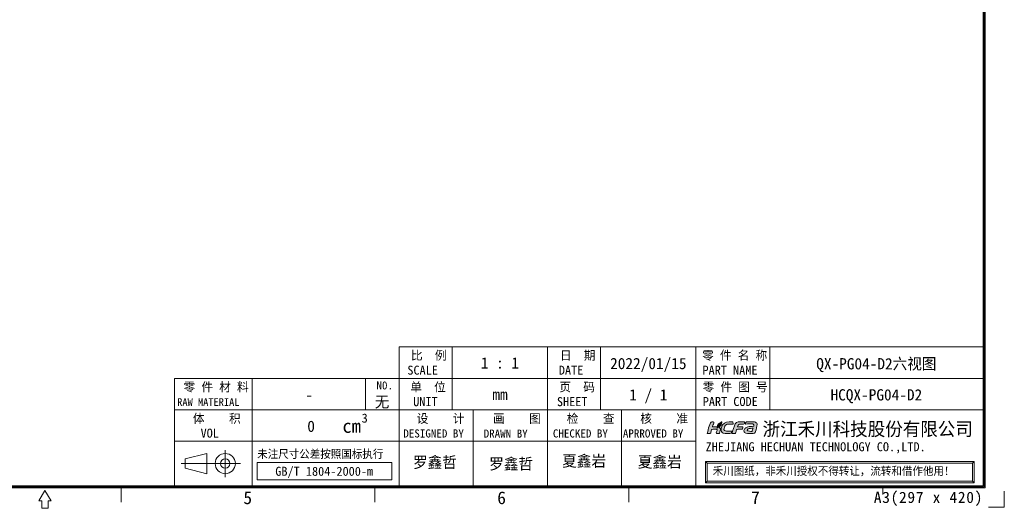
# Model space of a CAD drawing. Header units: millimetres. Extents: x 0 to 427, y 0 to 299.
# Tile 23 of 24: x 208 to 427, y 0 to 108. Entities that reach past the tile are written whole.
import ezdxf
from ezdxf.enums import TextEntityAlignment as Align

# ---------------------------------------------------------------- set-up
doc = ezdxf.new("R2010")
doc.units = ezdxf.units.MM
doc.header["$LTSCALE"] = 23.1
doc.header["$MEASUREMENT"] = 0
doc.layers.get('0').update_dxf_attribs({"lineweight": 18})
for name, color, linetype, lineweight in [('粗实线', 7, 'Continuous', 30), ('细实线层', 7, 'Continuous', 18), ('限高区域④', 3, 'Continuous', 18), ('限高区域⑤', 4, 'Continuous', 18)]:
    doc.layers.add(name, color=color, linetype=linetype, lineweight=lineweight)
doc.styles.add('鸿蒙CAD', font='txt')

# ---------------------------------------------------------------- blocks, each defined once
blk = doc.blocks.new('hcfa')
at = {"layer": '限高区域⑤'}
h = blk.add_hatch(color=164, dxfattribs=at)
edge = h.paths.add_edge_path(flags=0)
edge.add_spline(control_points=[(7.07, 2.36), (6.56, 2.36), (5.94, 2.45), (5.68, 1.95)], knot_values=[0, 0, 0, 0, 1.537659, 1.537659, 1.537659, 1.537659], weights=[1, 1, 1, 1], degree=3, periodic=0)
edge.add_spline(control_points=[(5.68, 1.95), (5.5, 1.6), (5.1, 0.37), (5.04, 0.05)], knot_values=[0, 0, 0, 0, 2.013709, 2.013709, 2.013709, 2.013709], weights=[1, 1, 1, 1], degree=3, periodic=0)
edge.add_line((5.04, 0.05), (5.05, 0))
edge.add_line((5.05, 0), (5.11, -0.03))
edge.add_line((5.11, -0.03), (5.37, -0.03))
edge.add_line((5.37, -0.03), (5.64, -0.03))
edge.add_spline(control_points=[(5.64, -0.03), (5.76, -0.03), (5.74, 0.02), (5.79, 0.22)], knot_values=[0, 0, 0, 0, 0.325713, 0.325713, 0.325713, 0.325713], weights=[1, 1, 1, 1], degree=3, periodic=0)
edge.add_spline(control_points=[(5.79, 0.22), (5.83, 0.33), (5.92, 0.77), (6.02, 0.82)], knot_values=[0, 0, 0, 0, 0.649887, 0.649887, 0.649887, 0.649887], weights=[1, 1, 1, 1], degree=3, periodic=0)
edge.add_spline(control_points=[(6.02, 0.82), (6.12, 0.94), (6.84, 0.81), (7.05, 0.86)], knot_values=[0, 0, 0, 0, 1.042012, 1.042012, 1.042012, 1.042012], weights=[1, 1, 1, 1], degree=3, periodic=0)
edge.add_spline(control_points=[(7.05, 0.86), (7.09, 0.87), (7.11, 0.89), (7.12, 0.92)], knot_values=[0, 0, 0, 0, 0.09894, 0.09894, 0.09894, 0.09894], weights=[1, 1, 1, 1], degree=3, periodic=0)
edge.add_spline(control_points=[(7.12, 0.92), (7.14, 0.97), (7.21, 1.14), (7.21, 1.2)], knot_values=[0, 0, 0, 0, 0.29547, 0.29547, 0.29547, 0.29547], weights=[1, 1, 1, 1], degree=3, periodic=0)
edge.add_spline(control_points=[(7.21, 1.2), (7.21, 1.24), (7.23, 1.29), (7.18, 1.3)], knot_values=[0, 0, 0, 0, 0.12492, 0.12492, 0.12492, 0.12492], weights=[1, 1, 1, 1], degree=3, periodic=0)
edge.add_spline(control_points=[(7.18, 1.3), (6.84, 1.38), (6.46, 1.35), (6.12, 1.32)], knot_values=[0, 0, 0, 0, 1.062134, 1.062134, 1.062134, 1.062134], weights=[1, 1, 1, 1], degree=3, periodic=0)
edge.add_spline(control_points=[(6.12, 1.32), (6.12, 1.37), (6.16, 1.49), (6.17, 1.54)], knot_values=[0, 0, 0, 0, 0.222512, 0.222512, 0.222512, 0.222512], weights=[1, 1, 1, 1], degree=3, periodic=0)
edge.add_line((6.17, 1.54), (6.24, 1.68))
edge.add_line((6.24, 1.68), (6.36, 1.79))
edge.add_line((6.36, 1.79), (6.51, 1.84))
edge.add_line((6.51, 1.84), (6.7, 1.86))
edge.add_line((6.7, 1.86), (6.94, 1.86))
edge.add_line((6.94, 1.86), (7.19, 1.86))
edge.add_spline(control_points=[(7.19, 1.86), (7.31, 1.86), (7.45, 1.84), (7.48, 1.91)], knot_values=[0, 0, 0, 0, 0.307412, 0.307412, 0.307412, 0.307412], weights=[1, 1, 1, 1], degree=3, periodic=0)
edge.add_spline(control_points=[(7.48, 1.91), (7.5, 1.96), (7.57, 2.13), (7.57, 2.19)], knot_values=[0, 0, 0, 0, 0.295458, 0.295458, 0.295458, 0.295458], weights=[1, 1, 1, 1], degree=3, periodic=0)
edge.add_spline(control_points=[(7.57, 2.19), (7.57, 2.25), (7.56, 2.29), (7.49, 2.32)], knot_values=[0, 0, 0, 0, 0.162305, 0.162305, 0.162305, 0.162305], weights=[1, 1, 1, 1], degree=3, periodic=0)
edge.add_spline(control_points=[(7.49, 2.32), (7.38, 2.36), (7.17, 2.36), (7.07, 2.36)], knot_values=[0, 0, 0, 0, 0.4222, 0.4222, 0.4222, 0.4222], weights=[1, 1, 1, 1], degree=3, periodic=0)
edge = h.paths.add_edge_path(flags=0)
edge.add_spline(control_points=[(3.72, 1.65), (4.08, 2.02), (4.83, 1.84), (5.23, 1.86)], knot_values=[0, 0, 0, 0, 1.564995, 1.564995, 1.564995, 1.564995], weights=[1, 1, 1, 1], degree=3, periodic=0)
edge.add_spline(control_points=[(5.23, 1.86), (5.27, 1.86), (5.31, 2.17), (5.2, 2.29)], knot_values=[0, 0, 0, 0, 0.452649, 0.452649, 0.452649, 0.452649], weights=[1, 1, 1, 1], degree=3, periodic=0)
edge.add_spline(control_points=[(5.2, 2.29), (5.15, 2.34), (5.05, 2.36), (4.95, 2.37)], knot_values=[0, 0, 0, 0, 0.26521, 0.26521, 0.26521, 0.26521], weights=[1, 1, 1, 1], degree=3, periodic=0)
edge.add_spline(control_points=[(4.95, 2.37), (4.27, 2.4), (3.51, 2.36), (3.08, 1.72)], knot_values=[0, 0, 0, 0, 2.081034, 2.081034, 2.081034, 2.081034], weights=[1, 1, 1, 1], degree=3, periodic=0)
edge.add_spline(control_points=[(3.08, 1.72), (2.87, 1.41), (2.66, 0.72), (2.88, 0.37)], knot_values=[0, 0, 0, 0, 1.416581, 1.416581, 1.416581, 1.416581], weights=[1, 1, 1, 1], degree=3, periodic=0)
edge.add_spline(control_points=[(2.88, 0.37), (2.95, 0.26), (3.06, 0.13), (3.25, 0.08)], knot_values=[0, 0, 0, 0, 0.485963, 0.485963, 0.485963, 0.485963], weights=[1, 1, 1, 1], degree=3, periodic=0)
edge.add_spline(control_points=[(3.25, 0.08), (3.71, -0.04), (4.59, -0.06), (4.85, 0.08)], knot_values=[0, 0, 0, 0, 1.622869, 1.622869, 1.622869, 1.622869], weights=[1, 1, 1, 1], degree=3, periodic=0)
edge.add_spline(control_points=[(4.85, 0.08), (4.96, 0.13), (5.03, 0.39), (5, 0.47)], knot_values=[0, 0, 0, 0, 0.439849, 0.439849, 0.439849, 0.439849], weights=[1, 1, 1, 1], degree=3, periodic=0)
edge.add_spline(control_points=[(5, 0.47), (4.99, 0.51), (4.61, 0.46), (4.52, 0.46)], knot_values=[0, 0, 0, 0, 0.489965, 0.489965, 0.489965, 0.489965], weights=[1, 1, 1, 1], degree=3, periodic=0)
edge.add_spline(control_points=[(4.52, 0.46), (4.29, 0.45), (3.89, 0.42), (3.69, 0.5)], knot_values=[0, 0, 0, 0, 0.834259, 0.834259, 0.834259, 0.834259], weights=[1, 1, 1, 1], degree=3, periodic=0)
edge.add_spline(control_points=[(3.69, 0.5), (3.51, 0.58), (3.39, 0.62), (3.39, 0.8)], knot_values=[0, 0, 0, 0, 0.459489, 0.459489, 0.459489, 0.459489], weights=[1, 1, 1, 1], degree=3, periodic=0)
edge.add_spline(control_points=[(3.39, 0.8), (3.39, 1.04), (3.54, 1.47), (3.72, 1.65)], knot_values=[0, 0, 0, 0, 0.925524, 0.925524, 0.925524, 0.925524], weights=[1, 1, 1, 1], degree=3, periodic=0)
edge = h.paths.add_edge_path(flags=0)
edge.add_spline(control_points=[(1.07, 1.31), (1.08, 1.43), (1.2, 1.78), (1.24, 1.9)], knot_values=[0, 0, 0, 0, 0.611736, 0.611736, 0.611736, 0.611736], weights=[1, 1, 1, 1], degree=3, periodic=0)
edge.add_spline(control_points=[(1.24, 1.9), (1.26, 1.97), (1.36, 2.23), (1.36, 2.28)], knot_values=[0, 0, 0, 0, 0.393712, 0.393712, 0.393712, 0.393712], weights=[1, 1, 1, 1], degree=3, periodic=0)
edge.add_spline(control_points=[(1.36, 2.28), (1.36, 2.39), (1.07, 2.39), (0.92, 2.35)], knot_values=[0, 0, 0, 0, 0.475712, 0.475712, 0.475712, 0.475712], weights=[1, 1, 1, 1], degree=3, periodic=0)
edge.add_spline(control_points=[(0.92, 2.35), (0.83, 2.31), (0.74, 2.24), (0.68, 2.17)], knot_values=[0, 0, 0, 0, 0.3056, 0.3056, 0.3056, 0.3056], weights=[1, 1, 1, 1], degree=3, periodic=0)
edge.add_spline(control_points=[(0.68, 2.17), (0.61, 2.08), (0.53, 1.93), (0.5, 1.82)], knot_values=[0, 0, 0, 0, 0.395977, 0.395977, 0.395977, 0.395977], weights=[1, 1, 1, 1], degree=3, periodic=0)
edge.add_spline(control_points=[(0.5, 1.82), (0.35, 1.34), (0.22, 0.86), (0.09, 0.38)], knot_values=[0, 0, 0, 0, 1.492002, 1.492002, 1.492002, 1.492002], weights=[1, 1, 1, 1], degree=3, periodic=0)
edge.add_spline(control_points=[(0.09, 0.38), (0.07, 0.32), (-0.01, 0.1), (-0.01, 0.05)], knot_values=[0, 0, 0, 0, 0.349975, 0.349975, 0.349975, 0.349975], weights=[1, 1, 1, 1], degree=3, periodic=0)
edge.add_line((-0.01, 0.05), (0, 0))
edge.add_line((0, 0), (0.06, -0.03))
edge.add_line((0.06, -0.03), (0.32, -0.03))
edge.add_line((0.32, -0.03), (0.59, -0.03))
edge.add_line((0.59, -0.03), (0.66, -0.01))
edge.add_line((0.66, -0.01), (0.7, 0.05))
edge.add_line((0.7, 0.05), (0.75, 0.22))
edge.add_line((0.75, 0.22), (0.82, 0.46))
edge.add_line((0.82, 0.46), (0.89, 0.69))
edge.add_spline(control_points=[(0.89, 0.69), (0.91, 0.76), (0.93, 0.77), (0.99, 0.8)], knot_values=[0, 0, 0, 0, 0.153682, 0.153682, 0.153682, 0.153682], weights=[1, 1, 1, 1], degree=3, periodic=0)
edge.add_spline(control_points=[(0.99, 0.8), (1.12, 0.86), (1.89, 0.9), (1.97, 0.81)], knot_values=[0, 0, 0, 0, 0.989394, 0.989394, 0.989394, 0.989394], weights=[1, 1, 1, 1], degree=3, periodic=0)
edge.add_spline(control_points=[(1.97, 0.81), (2.06, 0.7), (1.94, 0.45), (1.89, 0.3)], knot_values=[0, 0, 0, 0, 0.534984, 0.534984, 0.534984, 0.534984], weights=[1, 1, 1, 1], degree=3, periodic=0)
edge.add_line((1.89, 0.3), (1.83, 0.1))
edge.add_line((1.83, 0.1), (1.83, 0.01))
edge.add_line((1.83, 0.01), (1.86, -0.02))
edge.add_line((1.86, -0.02), (1.9, -0.03))
edge.add_line((1.9, -0.03), (2.14, -0.03))
edge.add_line((2.14, -0.03), (2.39, -0.03))
edge.add_spline(control_points=[(2.39, -0.03), (2.47, -0.03), (2.66, 0.65), (2.66, 0.77)], knot_values=[0, 0, 0, 0, 0.854359, 0.854359, 0.854359, 0.854359], weights=[1, 1, 1, 1], degree=3, periodic=0)
edge.add_spline(control_points=[(2.66, 0.77), (2.66, 0.98), (2.57, 1.1), (2.45, 1.19)], knot_values=[0, 0, 0, 0, 0.485363, 0.485363, 0.485363, 0.485363], weights=[1, 1, 1, 1], degree=3, periodic=0)
edge.add_spline(control_points=[(2.45, 1.19), (2.4, 1.22), (2.34, 1.25), (2.28, 1.27)], knot_values=[0, 0, 0, 0, 0.194624, 0.194624, 0.194624, 0.194624], weights=[1, 1, 1, 1], degree=3, periodic=0)
edge.add_spline(control_points=[(2.28, 1.27), (2.25, 1.27), (2.22, 1.27), (2.19, 1.26)], knot_values=[0, 0, 0, 0, 0.08842, 0.08842, 0.08842, 0.08842], weights=[1, 1, 1, 1], degree=3, periodic=0)
edge.add_spline(control_points=[(2.19, 1.26), (2.15, 1.09), (2.21, 1.14), (2.01, 1.05)], knot_values=[0, 0, 0, 0, 0.30703, 0.30703, 0.30703, 0.30703], weights=[1, 1, 1, 1], degree=3, periodic=0)
edge.add_spline(control_points=[(2.01, 1.05), (1.98, 1.04), (2, 1.04), (1.96, 1.03)], knot_values=[0, 0, 0, 0, 0.060036, 0.060036, 0.060036, 0.060036], weights=[1, 1, 1, 1], degree=3, periodic=0)
edge.add_spline(control_points=[(1.96, 1.03), (1.96, 1.1), (1.99, 1.22), (2.03, 1.33)], knot_values=[0, 0, 0, 0, 0.30846, 0.30846, 0.30846, 0.30846], weights=[1, 1, 1, 1], degree=3, periodic=0)
edge.add_spline(control_points=[(2.03, 1.33), (1.71, 1.37), (1.35, 1.32), (1.07, 1.31)], knot_values=[0, 0, 0, 0, 0.957715, 0.957715, 0.957715, 0.957715], weights=[1, 1, 1, 1], degree=3, periodic=0)
edge = h.paths.add_edge_path(flags=0)
edge.add_spline(control_points=[(9.76, 0.39), (9.93, 0.81), (10.07, 1.5), (10.1, 1.82)], knot_values=[0, 0, 0, 0, 1.476866, 1.476866, 1.476866, 1.476866], weights=[1, 1, 1, 1], degree=3, periodic=0)
edge.add_spline(control_points=[(10.1, 1.82), (10.09, 1.99), (10.01, 2.14), (9.78, 2.25)], knot_values=[0, 0, 0, 0, 0.565204, 0.565204, 0.565204, 0.565204], weights=[1, 1, 1, 1], degree=3, periodic=0)
edge.add_spline(control_points=[(9.78, 2.25), (9.53, 2.38), (9.13, 2.37), (8.82, 2.37)], knot_values=[0, 0, 0, 0, 0.980073, 0.980073, 0.980073, 0.980073], weights=[1, 1, 1, 1], degree=3, periodic=0)
edge.add_spline(control_points=[(8.82, 2.37), (8.55, 2.37), (8.28, 2.37), (8.04, 2.34)], knot_values=[0, 0, 0, 0, 0.776225, 0.776225, 0.776225, 0.776225], weights=[1, 1, 1, 1], degree=3, periodic=0)
edge.add_spline(control_points=[(8.04, 2.34), (7.98, 2.33), (7.9, 2.32), (7.86, 2.29)], knot_values=[0, 0, 0, 0, 0.194586, 0.194586, 0.194586, 0.194586], weights=[1, 1, 1, 1], degree=3, periodic=0)
edge.add_spline(control_points=[(7.86, 2.29), (7.79, 2.25), (7.73, 2), (7.71, 1.93)], knot_values=[0, 0, 0, 0, 0.401562, 0.401562, 0.401562, 0.401562], weights=[1, 1, 1, 1], degree=3, periodic=0)
edge.add_spline(control_points=[(7.71, 1.93), (7.7, 1.89), (7.68, 1.86), (7.72, 1.86)], knot_values=[0, 0, 0, 0, 0.087937, 0.087937, 0.087937, 0.087937], weights=[1, 1, 1, 1], degree=3, periodic=0)
edge.add_spline(control_points=[(7.72, 1.86), (8.06, 1.9), (9.44, 2.11), (9.44, 1.71)], knot_values=[0, 0, 0, 0, 1.829051, 1.829051, 1.829051, 1.829051], weights=[1, 1, 1, 1], degree=3, periodic=0)
edge.add_spline(control_points=[(9.44, 1.71), (9.44, 1.65), (9.43, 1.5), (9.4, 1.48)], knot_values=[0, 0, 0, 0, 0.229888, 0.229888, 0.229888, 0.229888], weights=[1, 1, 1, 1], degree=3, periodic=0)
edge.add_spline(control_points=[(9.4, 1.48), (9.39, 1.47), (9.38, 1.47), (9.36, 1.47)], knot_values=[0, 0, 0, 0, 0.043267, 0.043267, 0.043267, 0.043267], weights=[1, 1, 1, 1], degree=3, periodic=0)
edge.add_spline(control_points=[(9.36, 1.47), (8.99, 1.39), (8.61, 1.41), (8.23, 1.31)], knot_values=[0, 0, 0, 0, 1.144446, 1.144446, 1.144446, 1.144446], weights=[1, 1, 1, 1], degree=3, periodic=0)
edge.add_spline(control_points=[(8.23, 1.31), (8.05, 1.26), (7.85, 1.18), (7.71, 1.07)], knot_values=[0, 0, 0, 0, 0.580179, 0.580179, 0.580179, 0.580179], weights=[1, 1, 1, 1], degree=3, periodic=0)
edge.add_spline(control_points=[(7.71, 1.07), (7.64, 1.01), (7.57, 0.94), (7.52, 0.87)], knot_values=[0, 0, 0, 0, 0.273949, 0.273949, 0.273949, 0.273949], weights=[1, 1, 1, 1], degree=3, periodic=0)
edge.add_spline(control_points=[(7.52, 0.87), (7.44, 0.72), (7.38, 0.48), (7.47, 0.32)], knot_values=[0, 0, 0, 0, 0.568587, 0.568587, 0.568587, 0.568587], weights=[1, 1, 1, 1], degree=3, periodic=0)
edge.add_spline(control_points=[(7.47, 0.32), (7.5, 0.28), (7.53, 0.24), (7.57, 0.21)], knot_values=[0, 0, 0, 0, 0.150189, 0.150189, 0.150189, 0.150189], weights=[1, 1, 1, 1], degree=3, periodic=0)
edge.add_spline(control_points=[(7.57, 0.21), (7.78, -0.01), (8.48, -0.04), (8.78, -0.02)], knot_values=[0, 0, 0, 0, 1.257613, 1.257613, 1.257613, 1.257613], weights=[1, 1, 1, 1], degree=3, periodic=0)
edge.add_spline(control_points=[(8.78, -0.02), (8.82, -0.02), (8.85, -0.02), (8.96, -0.01)], knot_values=[0, 0, 0, 0, 0.175069, 0.175069, 0.175069, 0.175069], weights=[1, 1, 1, 1], degree=3, periodic=0)
edge.add_spline(control_points=[(8.96, -0.01), (8.96, -0.01), (8.95, -0.04), (8.95, -0.04)], knot_values=[0, 0, 0, 0, 0.027876, 0.027876, 0.027876, 0.027876], weights=[1, 1, 1, 1], degree=3, periodic=0)
edge.add_spline(control_points=[(8.95, -0.04), (8.95, -0.04), (8.95, -0.04), (8.96, -0.04)], knot_values=[0, 0, 0, 0, 0.003955, 0.003955, 0.003955, 0.003955], weights=[1, 1, 1, 1], degree=3, periodic=0)
edge.add_spline(control_points=[(8.96, -0.04), (9.17, -0.04), (9.51, -0.01), (9.57, 0.04)], knot_values=[0, 0, 0, 0, 0.620186, 0.620186, 0.620186, 0.620186], weights=[1, 1, 1, 1], degree=3, periodic=0)
edge.add_spline(control_points=[(9.57, 0.04), (9.64, 0.1), (9.72, 0.29), (9.76, 0.39)], knot_values=[0, 0, 0, 0, 0.400766, 0.400766, 0.400766, 0.400766], weights=[1, 1, 1, 1], degree=3, periodic=0)
edge = h.paths.add_edge_path(flags=0)
edge.add_spline(control_points=[(9.27, 1.06), (9.24, 0.91), (9.12, 0.54), (9.07, 0.41)], knot_values=[0, 0, 0, 0, 0.674769, 0.674769, 0.674769, 0.674769], weights=[1, 1, 1, 1], degree=3, periodic=0)
edge.add_spline(control_points=[(9.07, 0.41), (8.88, 0.41), (8.11, 0.36), (8.11, 0.65)], knot_values=[0, 0, 0, 0, 1.063898, 1.063898, 1.063898, 1.063898], weights=[1, 1, 1, 1], degree=3, periodic=0)
edge.add_spline(control_points=[(8.11, 0.65), (8.11, 0.76), (8.19, 0.85), (8.26, 0.9)], knot_values=[0, 0, 0, 0, 0.307152, 0.307152, 0.307152, 0.307152], weights=[1, 1, 1, 1], degree=3, periodic=0)
edge.add_spline(control_points=[(8.26, 0.9), (8.43, 1.01), (9.09, 1.06), (9.27, 1.06)], knot_values=[0, 0, 0, 0, 1.034719, 1.034719, 1.034719, 1.034719], weights=[1, 1, 1, 1], degree=3, periodic=0)
h = blk.add_hatch(color=82, dxfattribs=at)
edge = h.paths.add_edge_path(flags=0)
edge.add_spline(control_points=[(2.71, 1.97), (2.54, 1.64), (2.3, 1.69), (2.12, 1.4)], knot_values=[0, 0, 0, 0, 0.82939, 0.82939, 0.82939, 0.82939], weights=[1, 1, 1, 1], degree=3, periodic=0)
edge.add_spline(control_points=[(2.12, 1.4), (2.08, 1.35), (2.02, 1.18), (2.02, 1.11)], knot_values=[0, 0, 0, 0, 0.312404, 0.312404, 0.312404, 0.312404], weights=[1, 1, 1, 1], degree=3, periodic=0)
edge.add_spline(control_points=[(2.02, 1.11), (2.03, 1.11), (2.03, 1.11), (2.04, 1.12)], knot_values=[0, 0, 0, 0, 0.027389, 0.027389, 0.027389, 0.027389], weights=[1, 1, 1, 1], degree=3, periodic=0)
edge.add_spline(control_points=[(2.04, 1.12), (2.14, 1.16), (2.1, 1.13), (2.13, 1.24)], knot_values=[0, 0, 0, 0, 0.167444, 0.167444, 0.167444, 0.167444], weights=[1, 1, 1, 1], degree=3, periodic=0)
edge.add_spline(control_points=[(2.13, 1.24), (2.14, 1.27), (2.14, 1.28), (2.15, 1.31)], knot_values=[0, 0, 0, 0, 0.070921, 0.070921, 0.070921, 0.070921], weights=[1, 1, 1, 1], degree=3, periodic=0)
edge.add_spline(control_points=[(2.15, 1.31), (2.51, 1.32), (2.84, 1.56), (2.9, 1.92)], knot_values=[0, 0, 0, 0, 1.055102, 1.055102, 1.055102, 1.055102], weights=[1, 1, 1, 1], degree=3, periodic=0)
edge.add_spline(control_points=[(2.9, 1.92), (2.91, 1.98), (2.92, 2.04), (2.92, 2.11)], knot_values=[0, 0, 0, 0, 0.188525, 0.188525, 0.188525, 0.188525], weights=[1, 1, 1, 1], degree=3, periodic=0)
edge.add_spline(control_points=[(2.92, 2.11), (2.92, 2.11), (2.92, 2.25), (2.92, 2.25)], knot_values=[0, 0, 0, 0, 0.144713, 0.144713, 0.144713, 0.144713], weights=[1, 1, 1, 1], degree=3, periodic=0)
edge.add_spline(control_points=[(2.92, 2.25), (2.92, 2.29), (2.92, 2.32), (2.92, 2.37)], knot_values=[0, 0, 0, 0, 0.119576, 0.119576, 0.119576, 0.119576], weights=[1, 1, 1, 1], degree=3, periodic=0)
edge.add_spline(control_points=[(2.92, 2.37), (2.87, 2.37), (2.88, 2.33), (2.79, 2.25)], knot_values=[0, 0, 0, 0, 0.180649, 0.180649, 0.180649, 0.180649], weights=[1, 1, 1, 1], degree=3, periodic=0)
edge.add_spline(control_points=[(2.79, 2.25), (2.66, 2.14), (2.52, 2.13), (2.35, 2.01)], knot_values=[0, 0, 0, 0, 0.50668, 0.50668, 0.50668, 0.50668], weights=[1, 1, 1, 1], degree=3, periodic=0)
edge.add_spline(control_points=[(2.35, 2.01), (2.26, 1.95), (2.18, 1.87), (2.13, 1.77)], knot_values=[0, 0, 0, 0, 0.326484, 0.326484, 0.326484, 0.326484], weights=[1, 1, 1, 1], degree=3, periodic=0)
edge.add_spline(control_points=[(2.13, 1.77), (2.11, 1.72), (2.08, 1.67), (2.07, 1.6)], knot_values=[0, 0, 0, 0, 0.179769, 0.179769, 0.179769, 0.179769], weights=[1, 1, 1, 1], degree=3, periodic=0)
edge.add_spline(control_points=[(2.07, 1.6), (2.07, 1.59), (2.05, 1.39), (2.08, 1.39)], knot_values=[0, 0, 0, 0, 0.221687, 0.221687, 0.221687, 0.221687], weights=[1, 1, 1, 1], degree=3, periodic=0)
edge.add_spline(control_points=[(2.08, 1.39), (2.1, 1.46), (2.17, 1.57), (2.3, 1.65)], knot_values=[0, 0, 0, 0, 0.3504, 0.3504, 0.3504, 0.3504], weights=[1, 1, 1, 1], degree=3, periodic=0)
edge.add_spline(control_points=[(2.3, 1.65), (2.49, 1.77), (2.61, 1.83), (2.71, 1.97)], knot_values=[0, 0, 0, 0, 0.521681, 0.521681, 0.521681, 0.521681], weights=[1, 1, 1, 1], degree=3, periodic=0)
at = {"layer": '限高区域④', "color": 164}
for points, knots in [([(-0.01, 0.05), (-0.01, 0.02), (-0.01, -0.03), (0.06, -0.03), (0.06, -0.03), (0.06, -0.03), (0.59, -0.03), (0.59, -0.03), (0.59, -0.03), (0.71, -0.03), (0.72, 0.1), (0.75, 0.22), (0.75, 0.22), (0.75, 0.22), (0.89, 0.69), (0.89, 0.69), (0.89, 0.69), (0.91, 0.76), (0.93, 0.77), (0.99, 0.8), (0.99, 0.8), (1.12, 0.86), (1.89, 0.9), (1.97, 0.81), (1.97, 0.81), (2.06, 0.7), (1.94, 0.45), (1.89, 0.3), (1.89, 0.3), (1.87, 0.21), (1.75, -0.03), (1.9, -0.03), (1.9, -0.03), (1.9, -0.03), (2.39, -0.03), (2.39, -0.03), (2.39, -0.03), (2.47, -0.03), (2.66, 0.65), (2.66, 0.77), (2.66, 0.77), (2.66, 0.98), (2.57, 1.1), (2.45, 1.19), (2.45, 1.19), (2.4, 1.22), (2.34, 1.25), (2.28, 1.27), (2.28, 1.27), (2.25, 1.27), (2.22, 1.27), (2.19, 1.26), (2.19, 1.26), (2.15, 1.09), (2.21, 1.14), (2.01, 1.05), (2.01, 1.05), (1.98, 1.04), (2, 1.04), (1.96, 1.03), (1.96, 1.03), (1.96, 1.1), (1.99, 1.22), (2.03, 1.33), (2.03, 1.33), (1.71, 1.37), (1.35, 1.32), (1.07, 1.31), (1.07, 1.31), (1.08, 1.43), (1.2, 1.78), (1.24, 1.9), (1.24, 1.9), (1.26, 1.97), (1.36, 2.23), (1.36, 2.28), (1.36, 2.28), (1.36, 2.39), (1.07, 2.39), (0.92, 2.35), (0.92, 2.35), (0.83, 2.31), (0.74, 2.24), (0.68, 2.17), (0.68, 2.17), (0.61, 2.08), (0.53, 1.93), (0.5, 1.82), (0.5, 1.82), (0.35, 1.34), (0.22, 0.86), (0.09, 0.38), (0.09, 0.38), (0.07, 0.32), (-0.01, 0.1), (-0.01, 0.05)], [0, 0, 0, 0, 0.447956, 0.447956, 0.447956, 0.447956, 0.895911, 0.895911, 0.895911, 0.895911, 1.343867, 1.343867, 1.343867, 1.343867, 1.791822, 1.791822, 1.791822, 1.791822, 2.239778, 2.239778, 2.239778, 2.239778, 2.687733, 2.687733, 2.687733, 2.687733, 3.135689, 3.135689, 3.135689, 3.135689, 3.583645, 3.583645, 3.583645, 3.583645, 4.0316, 4.0316, 4.0316, 4.0316, 4.479556, 4.479556, 4.479556, 4.479556, 4.927511, 4.927511, 4.927511, 4.927511, 5.375467, 5.375467, 5.375467, 5.375467, 5.823423, 5.823423, 5.823423, 5.823423, 6.271378, 6.271378, 6.271378, 6.271378, 6.719334, 6.719334, 6.719334, 6.719334, 7.167289, 7.167289, 7.167289, 7.167289, 7.615245, 7.615245, 7.615245, 7.615245, 8.0632, 8.0632, 8.0632, 8.0632, 8.511156, 8.511156, 8.511156, 8.511156, 8.959112, 8.959112, 8.959112, 8.959112, 9.407067, 9.407067, 9.407067, 9.407067, 9.855023, 9.855023, 9.855023, 9.855023, 10.302978, 10.302978, 10.302978, 10.302978, 11.198889, 11.198889, 11.198889, 11.198889]), ([(2.88, 0.37), (2.95, 0.26), (3.06, 0.13), (3.25, 0.08), (3.25, 0.08), (3.71, -0.04), (4.59, -0.06), (4.85, 0.08), (4.85, 0.08), (4.96, 0.13), (5.03, 0.39), (5, 0.47), (5, 0.47), (4.99, 0.51), (4.61, 0.46), (4.52, 0.46), (4.52, 0.46), (4.29, 0.45), (3.89, 0.42), (3.69, 0.5), (3.69, 0.5), (3.51, 0.58), (3.39, 0.62), (3.39, 0.8), (3.39, 0.8), (3.39, 1.04), (3.54, 1.47), (3.72, 1.65), (3.72, 1.65), (4.08, 2.02), (4.83, 1.84), (5.23, 1.86), (5.23, 1.86), (5.27, 1.86), (5.31, 2.17), (5.2, 2.29), (5.2, 2.29), (5.15, 2.34), (5.05, 2.36), (4.95, 2.37), (4.95, 2.37), (4.27, 2.4), (3.51, 2.36), (3.08, 1.72), (3.08, 1.72), (2.87, 1.41), (2.66, 0.72), (2.88, 0.37)], [0, 0, 0, 0, 0.839975, 0.839975, 0.839975, 0.839975, 1.679949, 1.679949, 1.679949, 1.679949, 2.519924, 2.519924, 2.519924, 2.519924, 3.359898, 3.359898, 3.359898, 3.359898, 4.199873, 4.199873, 4.199873, 4.199873, 5.039847, 5.039847, 5.039847, 5.039847, 5.879822, 5.879822, 5.879822, 5.879822, 6.719796, 6.719796, 6.719796, 6.719796, 7.559771, 7.559771, 7.559771, 7.559771, 8.399745, 8.399745, 8.399745, 8.399745, 9.23972, 9.23972, 9.23972, 9.23972, 10.919669, 10.919669, 10.919669, 10.919669]), ([(5.04, 0.05), (5.04, 0.02), (5.04, -0.03), (5.11, -0.03), (5.11, -0.03), (5.11, -0.03), (5.64, -0.03), (5.64, -0.03), (5.64, -0.03), (5.76, -0.03), (5.74, 0.02), (5.79, 0.22), (5.79, 0.22), (5.83, 0.33), (5.92, 0.77), (6.02, 0.82), (6.02, 0.82), (6.12, 0.94), (6.84, 0.81), (7.05, 0.86), (7.05, 0.86), (7.09, 0.87), (7.11, 0.89), (7.12, 0.92), (7.12, 0.92), (7.14, 0.97), (7.21, 1.14), (7.21, 1.2), (7.21, 1.2), (7.21, 1.24), (7.23, 1.29), (7.18, 1.3), (7.18, 1.3), (6.84, 1.38), (6.46, 1.35), (6.12, 1.32), (6.12, 1.32), (6.12, 1.37), (6.16, 1.49), (6.17, 1.54), (6.17, 1.54), (6.24, 1.77), (6.43, 1.86), (6.7, 1.86), (6.7, 1.86), (6.7, 1.86), (7.19, 1.86), (7.19, 1.86), (7.19, 1.86), (7.31, 1.86), (7.45, 1.84), (7.48, 1.91), (7.48, 1.91), (7.5, 1.96), (7.57, 2.13), (7.57, 2.19), (7.57, 2.19), (7.57, 2.25), (7.56, 2.29), (7.49, 2.32), (7.49, 2.32), (7.38, 2.36), (7.17, 2.36), (7.07, 2.36), (7.07, 2.36), (6.56, 2.36), (5.94, 2.45), (5.68, 1.95), (5.68, 1.95), (5.5, 1.6), (5.1, 0.37), (5.04, 0.05)], [0, 0, 0, 0, 0.541079, 0.541079, 0.541079, 0.541079, 1.082157, 1.082157, 1.082157, 1.082157, 1.623236, 1.623236, 1.623236, 1.623236, 2.164314, 2.164314, 2.164314, 2.164314, 2.705393, 2.705393, 2.705393, 2.705393, 3.246471, 3.246471, 3.246471, 3.246471, 3.78755, 3.78755, 3.78755, 3.78755, 4.328628, 4.328628, 4.328628, 4.328628, 4.869707, 4.869707, 4.869707, 4.869707, 5.410785, 5.410785, 5.410785, 5.410785, 5.951864, 5.951864, 5.951864, 5.951864, 6.492942, 6.492942, 6.492942, 6.492942, 7.034021, 7.034021, 7.034021, 7.034021, 7.575099, 7.575099, 7.575099, 7.575099, 8.116178, 8.116178, 8.116178, 8.116178, 8.657256, 8.657256, 8.657256, 8.657256, 9.198335, 9.198335, 9.198335, 9.198335, 10.280492, 10.280492, 10.280492, 10.280492]), ([(10.1, 1.82), (10.07, 1.5), (9.93, 0.81), (9.76, 0.39), (9.76, 0.39), (9.72, 0.29), (9.64, 0.1), (9.57, 0.04), (9.57, 0.04), (9.51, -0.01), (9.17, -0.04), (8.96, -0.04), (8.96, -0.04), (8.95, -0.04), (8.95, -0.04), (8.95, -0.04), (8.95, -0.04), (8.95, -0.04), (8.96, -0.01), (8.96, -0.01), (8.96, -0.01), (8.85, -0.02), (8.82, -0.02), (8.78, -0.02), (8.78, -0.02), (8.48, -0.04), (7.78, -0.01), (7.57, 0.21), (7.57, 0.21), (7.53, 0.24), (7.5, 0.28), (7.47, 0.32), (7.47, 0.32), (7.38, 0.48), (7.44, 0.72), (7.52, 0.87), (7.52, 0.87), (7.57, 0.94), (7.64, 1.01), (7.71, 1.07), (7.71, 1.07), (7.85, 1.18), (8.05, 1.26), (8.23, 1.31), (8.23, 1.31), (8.61, 1.41), (8.99, 1.39), (9.36, 1.47), (9.36, 1.47), (9.38, 1.47), (9.39, 1.47), (9.4, 1.48), (9.4, 1.48), (9.43, 1.5), (9.44, 1.65), (9.44, 1.71), (9.44, 1.71), (9.44, 2.11), (8.06, 1.9), (7.72, 1.86), (7.72, 1.86), (7.68, 1.86), (7.7, 1.89), (7.71, 1.93), (7.71, 1.93), (7.73, 2), (7.79, 2.25), (7.86, 2.29), (7.86, 2.29), (7.9, 2.32), (7.98, 2.33), (8.04, 2.34), (8.04, 2.34), (8.28, 2.37), (8.55, 2.37), (8.82, 2.37), (8.82, 2.37), (9.13, 2.37), (9.53, 2.38), (9.78, 2.25), (9.78, 2.25), (10.01, 2.14), (10.09, 1.99), (10.1, 1.82)], [0, 0, 0, 0, 0.530859, 0.530859, 0.530859, 0.530859, 1.061719, 1.061719, 1.061719, 1.061719, 1.592578, 1.592578, 1.592578, 1.592578, 2.123437, 2.123437, 2.123437, 2.123437, 2.654297, 2.654297, 2.654297, 2.654297, 3.185156, 3.185156, 3.185156, 3.185156, 3.716015, 3.716015, 3.716015, 3.716015, 4.246875, 4.246875, 4.246875, 4.246875, 4.777734, 4.777734, 4.777734, 4.777734, 5.308593, 5.308593, 5.308593, 5.308593, 5.839453, 5.839453, 5.839453, 5.839453, 6.370312, 6.370312, 6.370312, 6.370312, 6.901171, 6.901171, 6.901171, 6.901171, 7.432031, 7.432031, 7.432031, 7.432031, 7.96289, 7.96289, 7.96289, 7.96289, 8.493749, 8.493749, 8.493749, 8.493749, 9.024609, 9.024609, 9.024609, 9.024609, 9.555468, 9.555468, 9.555468, 9.555468, 10.086327, 10.086327, 10.086327, 10.086327, 10.617187, 10.617187, 10.617187, 10.617187, 11.678906, 11.678906, 11.678906, 11.678906]), ([(9.07, 0.41), (8.88, 0.41), (8.11, 0.36), (8.11, 0.65), (8.11, 0.65), (8.11, 0.76), (8.19, 0.85), (8.26, 0.9), (8.26, 0.9), (8.43, 1.01), (9.09, 1.06), (9.27, 1.06), (9.27, 1.06), (9.24, 0.91), (9.12, 0.54), (9.07, 0.41)], [0, 0, 0, 0, 0.606721, 0.606721, 0.606721, 0.606721, 1.213442, 1.213442, 1.213442, 1.213442, 1.820163, 1.820163, 1.820163, 1.820163, 3.033606, 3.033606, 3.033606, 3.033606])]:
    blk.add_open_spline(points, degree=3, knots=knots, dxfattribs=at)
at = {"layer": '限高区域④', "color": 82}
blk.add_open_spline([(2.02, 1.11), (2.03, 1.11), (2.03, 1.11), (2.04, 1.12), (2.04, 1.12), (2.14, 1.16), (2.1, 1.13), (2.13, 1.24), (2.13, 1.24), (2.14, 1.27), (2.14, 1.28), (2.15, 1.31), (2.15, 1.31), (2.51, 1.32), (2.84, 1.56), (2.9, 1.92), (2.9, 1.92), (2.91, 1.98), (2.92, 2.04), (2.92, 2.11), (2.92, 2.11), (2.92, 2.11), (2.92, 2.25), (2.92, 2.25), (2.92, 2.25), (2.92, 2.29), (2.92, 2.32), (2.92, 2.37), (2.92, 2.37), (2.87, 2.37), (2.88, 2.33), (2.79, 2.25), (2.79, 2.25), (2.66, 2.14), (2.52, 2.13), (2.35, 2.01), (2.35, 2.01), (2.26, 1.95), (2.18, 1.87), (2.13, 1.77), (2.13, 1.77), (2.11, 1.72), (2.08, 1.67), (2.07, 1.6), (2.07, 1.6), (2.07, 1.59), (2.05, 1.39), (2.08, 1.39), (2.08, 1.39), (2.1, 1.46), (2.17, 1.57), (2.3, 1.65), (2.3, 1.65), (2.49, 1.77), (2.61, 1.83), (2.71, 1.97), (2.71, 1.97), (2.54, 1.64), (2.3, 1.69), (2.12, 1.4), (2.12, 1.4), (2.08, 1.35), (2.02, 1.18), (2.02, 1.11)], degree=3, knots=[0, 0, 0, 0, 0.303347, 0.303347, 0.303347, 0.303347, 0.606694, 0.606694, 0.606694, 0.606694, 0.910042, 0.910042, 0.910042, 0.910042, 1.213389, 1.213389, 1.213389, 1.213389, 1.516736, 1.516736, 1.516736, 1.516736, 1.820083, 1.820083, 1.820083, 1.820083, 2.12343, 2.12343, 2.12343, 2.12343, 2.426777, 2.426777, 2.426777, 2.426777, 2.730125, 2.730125, 2.730125, 2.730125, 3.033472, 3.033472, 3.033472, 3.033472, 3.336819, 3.336819, 3.336819, 3.336819, 3.640166, 3.640166, 3.640166, 3.640166, 3.943513, 3.943513, 3.943513, 3.943513, 4.24686, 4.24686, 4.24686, 4.24686, 4.550208, 4.550208, 4.550208, 4.550208, 5.156902, 5.156902, 5.156902, 5.156902], dxfattribs=at)
blk = doc.blocks.new('Plastic_A3')
at = {"layer": '细实线层'}
for p, q in [((647.81, 629.11), (647.81, 339.15)), ((648.03, 629.33), (648.03, 338.92)), ((648.26, 629.56), (648.26, 338.7)), ((647.81, 370.07), (517.81, 370.07)), ((517.81, 370.07), (517.81, 339.15)), ((529.6, 356.07), (529.6, 370.07)), ((550.81, 370.07), (550.81, 339.15)), ((562.6, 356.07), (562.6, 370.07)), ((583.81, 370.07), (583.81, 339.15)), ((600.31, 370.07), (600.31, 356.07)), ((647.81, 363.07), (467.84, 363.07)), ((467.84, 363.07), (467.84, 339.15)), ((485.08, 339.15), (485.08, 363.07)), ((510.31, 363.07), (510.31, 356.07)), ((647.81, 356.07), (467.84, 356.07)), ((534.31, 356.07), (534.31, 339.15)), ((567.31, 356.07), (567.31, 339.15)), ((583.81, 349.07), (467.84, 349.07)), ((470.16, 345.17), (475.04, 346.38)), ((475.04, 346.38), (475.04, 341.87)), ((479.11, 347.12), (479.11, 341.07)), ((469.26, 344.12), (482.51, 344.12)), ((470.16, 345.17), (470.16, 343.08)), ((586.34, 344.21), (585.99, 344.57)), ((645.78, 344.57), (645.43, 344.21)), ((470.16, 343.08), (475.04, 341.87)), ((585.99, 339.83), (586.34, 340.18)), ((645.78, 339.83), (645.43, 340.18)), ((648.26, 338.7), (229.71, 338.7)), ((648.03, 338.92), (229.93, 338.92)), ((647.81, 339.15), (230.16, 339.15)), ((438.98, 338.13), (437.63, 335.87)), ((440.34, 335.87), (438.98, 338.13)), ((455.93, 338.92), (455.93, 335.53)), ((512.43, 338.92), (512.43, 335.53)), ((568.93, 338.92), (568.93, 335.53)), ((625.43, 338.92), (625.43, 337.23)), ((652.5, 334.46), (652.5, 337.99)), ((437.63, 335.87), (438.3, 335.87)), ((438.3, 335.87), (438.3, 334.18)), ((439.66, 335.87), (440.34, 335.87)), ((439.66, 334.18), (439.66, 335.87)), ((438.3, 334.18), (439.66, 334.18)), ((652.5, 334.46), (648.96, 334.46))]:
    blk.add_line(p, q, dxfattribs=at)
for points in [[(486.17, 344.37), (516.17, 344.37), (516.17, 340.52), (486.17, 340.52)], [(585.99, 344.57), (645.78, 344.57), (645.78, 339.83), (585.99, 339.83)], [(586.34, 344.21), (645.43, 344.21), (645.43, 340.18), (586.34, 340.18)]]:
    blk.add_lwpolyline(points, close=True, dxfattribs=at)
for radius in [2.25, 1.04]:
    blk.add_circle((479.11, 344.12), radius, dxfattribs=at)
at = {"layer": '细实线层', "xscale": 1.1, "yscale": 1.1, "zscale": 1.1}
blk.add_blockref('hcfa', (586.38, 350.83), dxfattribs=at)
at = {"layer": '细实线层', "style": '鸿蒙CAD'}
for s, height, p in [('SCALE', 2, (519.63, 363.89)), ('DATE', 2, (553.35, 363.89)), ('N0.', 1.8, (512.76, 360.61)), ('UNIT', 2, (520.93, 356.89)), ('SHEET', 2, (552.92, 356.89)), ('3', 2, (509.46, 353.23)), ('cm', 3, (505.2, 350.96)), ('浙江禾川科技股份有限公司', 3, (598.69, 350.31)), ('VOL', 2, (473.61, 349.89)), ('未注尺寸公差按照国标执行', 1.8, (486.21, 345.36)), ('5', 2.82, (483.15, 335.11)), ('6', 2.82, (539.65, 335.11)), ('7', 2.82, (596.15, 335.11))]:
    blk.add_text(s, height=height, dxfattribs=at).set_placement(p)
for s, insert, char_height, width, attachment_point in [('比  例', (520.44, 366.97), 2, 9.1295, 7), ('日  期', (553.59, 366.97), 2, 11.0714, 7), ('零 件 名 称', (585.25, 366.97), 2, 22.0446, 7), ('PART NAME', (585.32, 363.89), 2, 19.0714, 7), ('零 件 材 料', (469.83, 359.93), 2, 22.0446, 7), ('单  位', (520.27, 359.93), 2, 9.7857, 7), ('页  码', (553.46, 359.93), 2, 9.3482, 7), ('零 件 图 号', (585.35, 359.93), 2, 21.9509, 7), ('PART CODE', (585.38, 356.89), 2, 18.4286, 7), ('RAW MATERIAL', (468.4, 356.96), 1.7, 22.3714, 7), ('体    积', (471.89, 352.93), 2, 16.9866, 7), ('设    计', (521.71, 352.93), 2, 16.7366, 7), ('画    图', (538.67, 352.93), 2, 16.1429, 7), ('检    查', (555.12, 352.93), 2, 16.9866, 7), ('核    准', (571.47, 352.93), 2, 16.7366, 7), ('DESIGNED BY', (518.74, 349.89), 1.8, 21.2143, 7), ('DRAWN BY', (536.62, 349.89), 1.8, 17.7857, 7), ('CHECKED BY', (552.02, 349.89), 1.8, 20.3571, 7), ('APRROVED BY ', (567.6, 349.89), 1.8, 23.7857, 7), ('ZHEJIANG HECHUAN TECHNOLOGY CO.,LTD.', (586.02, 346.35), 2, 83.0571, 7), ('禾川图纸，非禾川授权不得转让，流转和借作他用！', (587.59, 343.38), 1.8, 60.2172, 1)]:
    blk.add_mtext(s, dxfattribs=dict(at, insert=insert, char_height=char_height, width=width, attachment_point=attachment_point))
at = {"layer": '细实线层', "insert": (623.46, 337.87), "char_height": 2.5, "attachment_point": 1, "style": '鸿蒙CAD'}
blk.add_mtext_dynamic_manual_height_columns('{\\T1.1;A3(297 x 420)}', width=26.2712, gutter_width=1, heights=[0], dxfattribs=at)
at = {"layer": '细实线层', "style": '鸿蒙CAD'}
for tag, p in [('V1.0', (231.67, 610.16)), ('XXXN', (538.26, 343))]:
    blk.add_attdef(tag, p, '', height=2.5, dxfattribs=at)
for tag, height, p in [('XXXE', 2.5, (540.24, 365.07)), ('XXXC', 2.5, (573.27, 365.07)), ('XXXA', 2.5, (624.03, 365.07)), ('XXXG', 2.5, (497.76, 358.07)), ('mm', 2.5, (540.24, 358.07)), ('XXXD', 2.5, (573.27, 358.07)), ('XXXB', 2.5, (624.03, 358.07)), ('XXXK', 2, (514.01, 357.04)), ('XXXM', 2.5, (501.13, 341.19))]:
    blk.add_attdef(tag, text='', height=height, dxfattribs=at).set_placement(p, align=Align.CENTER)
blk.add_attdef('XXXJ', text='', height=2.5, dxfattribs=at).set_placement((503.31, 352.09), align=Align.MIDDLE_RIGHT)

msp = doc.modelspace()

# ---------------------------------------------------------------- block references
at = {"layer": '细实线层'}
ref = msp.add_blockref('Plastic_A3', (-225.46, -334.46), dxfattribs=at)
ref.add_attrib('XXXA', 'QX-PG04-D2六视图', dxfattribs={"layer": '粗实线', "height": 2.5, "style": '鸿蒙CAD'}).set_placement((398.56, 33.11), align=Align.TOP_CENTER)
ref.add_attrib('XXXB', 'HCQX-PG04-D2', dxfattribs={"layer": '粗实线', "height": 2.5, "style": '鸿蒙CAD'}).set_placement((398.56, 26.2), align=Align.TOP_CENTER)
ref.add_attrib('XXXC', '2022/01/15', dxfattribs={"layer": '粗实线', "height": 2.5, "style": '鸿蒙CAD'}).set_placement((347.81, 33.16), align=Align.TOP_CENTER)
ref.add_attrib('XXXD', '1 / 1', dxfattribs={"layer": '粗实线', "height": 2.5, "style": '鸿蒙CAD'}).set_placement((347.81, 26.2), align=Align.TOP_CENTER)
ref.add_attrib('mm', 'mm', dxfattribs={"layer": '粗实线', "height": 2.5, "style": '鸿蒙CAD'}).set_placement((314.78, 26.3), align=Align.TOP_CENTER)
ref.add_attrib('XXXE', '1 : 1', dxfattribs={"layer": '粗实线', "height": 2.5, "style": '鸿蒙CAD'}).set_placement((314.78, 33.28), align=Align.TOP_CENTER)
ref.add_attrib('XXXN', '罗鑫哲', dxfattribs={"layer": '粗实线', "height": 2.5, "style": '鸿蒙CAD'}).set_placement((312.39, 10.86), align=Align.TOP_LEFT)
ref.add_attrib('XXXK', '无', dxfattribs={"layer": '粗实线', "height": 2.5, "style": '鸿蒙CAD'}).set_placement((288.54, 24.63), align=Align.TOP_CENTER)
ref.add_attrib('XXXG', '-', dxfattribs={"layer": '粗实线', "height": 2.5, "style": '鸿蒙CAD'}).set_placement((272.29, 26.19), align=Align.TOP_CENTER)
ref.add_attrib('XXXJ', '0', dxfattribs={"layer": '粗实线', "height": 2.5, "style": '鸿蒙CAD'}).set_placement((273.6, 19.21), align=Align.TOP_RIGHT)
ref.add_attrib('XXXM', 'GB/T 1804-2000-m', dxfattribs={"layer": '粗实线', "height": 2, "style": '鸿蒙CAD'}).set_placement((275.67, 8.95), align=Align.TOP_CENTER)

# ---------------------------------------------------------------- texts
at = {"lineweight": 0, "char_height": 2.5, "attachment_point": 1, "style": '鸿蒙CAD'}
for s, insert in [('罗鑫哲', (295.44, 11.2)), ('夏鑫岩', (328.63, 11.49)), ('夏鑫岩', (345.47, 11.28))]:
    msp.add_mtext(s, dxfattribs=dict(at, insert=insert))

doc.saveas('drawing.dxf')
